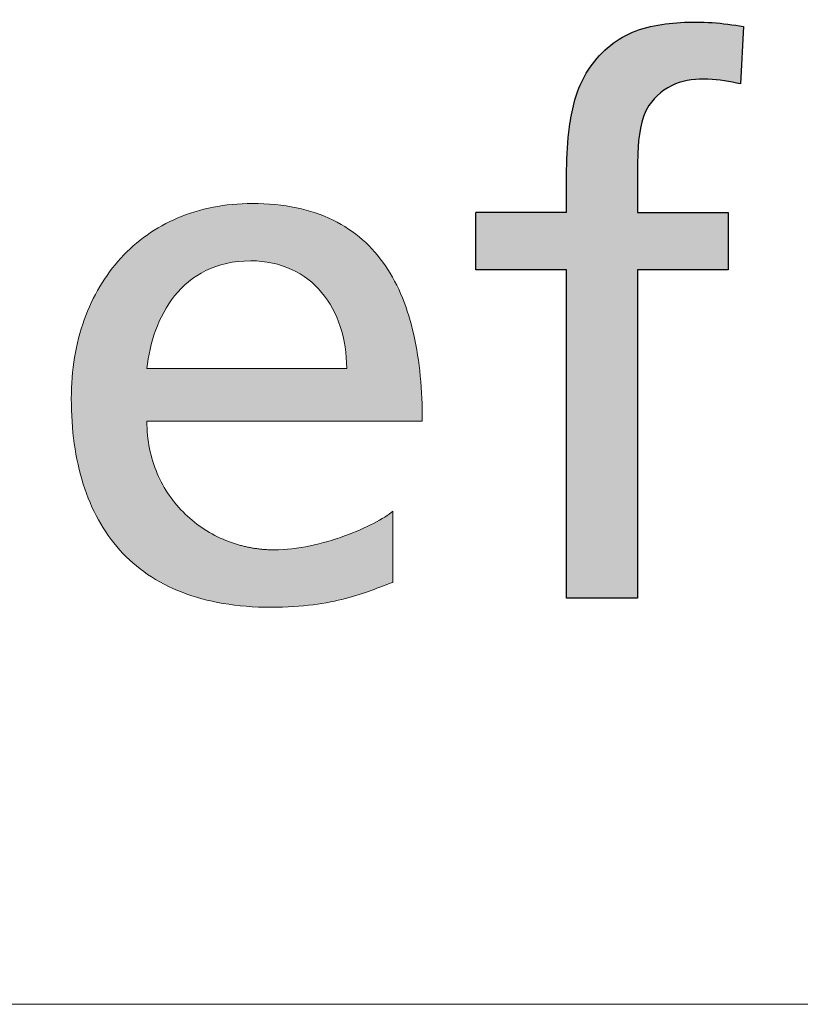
# Model space of a CAD drawing. Header units: millimetres. Extents: x 0 to 1005, y 0 to 424.
# Tile 6 of 14: x 428.99 to 433.01, y 7.55 to 12.63. Entities that reach past the tile are written whole.
import ezdxf

# ---------------------------------------------------------------- set-up
doc = ezdxf.new("R2010")
doc.units = ezdxf.units.MM
doc.header["$LTSCALE"] = 0.25
doc.layers.add('FORMAT', color=7, linetype='Continuous')

# ---------------------------------------------------------------- blocks, each defined once
blk = doc.blocks.new('LOGO_sombreado')
at = {"linetype": 'Continuous'}
h = blk.add_hatch(color=7, dxfattribs=at)
edge = h.paths.add_edge_path(flags=0)
edge.add_spline(control_points=[(28.6121432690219, 3.94319634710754), (28.61294525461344, 4.042661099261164), (28.60772485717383, 4.216658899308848), (28.63066493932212, 4.468455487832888), (28.84041360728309, 4.634990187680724), (29.02176667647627, 4.606110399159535), (29.12421816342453, 4.583864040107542)], knot_values=[0, 0, 0, 0, 0.2854310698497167, 0.5205446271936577, 0.6849993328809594, 1, 1, 1, 1], weights=[1, 1, 1, 1, 1, 1, 1], degree=3, periodic=0)
edge.add_line((29.12421816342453, 4.583864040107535), (29.1397484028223, 4.869451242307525))
edge.add_spline(control_points=[(29.1397484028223, 4.869451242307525), (29.03610841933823, 4.887747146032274), (28.83366845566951, 4.903477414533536), (28.52501042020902, 4.847695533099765), (28.32414999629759, 4.627031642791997), (28.25289410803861, 4.30933728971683), (28.25867048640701, 4.085311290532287), (28.25863310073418, 3.943196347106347)], knot_values=[0, 0, 0, 0, 0.1997988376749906, 0.3894495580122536, 0.5735241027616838, 0.7289501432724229, 1, 1, 1, 1], weights=[1, 1, 1, 1, 1, 1, 1, 1], degree=3, periodic=0)
edge.add_line((28.25863310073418, 3.943196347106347), (27.80656539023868, 3.943196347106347))
edge.add_line((27.80656539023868, 3.943196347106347), (27.80656539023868, 3.657126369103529))
edge.add_line((27.80656539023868, 3.657126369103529), (28.25863266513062, 3.657126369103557))
edge.add_line((28.25863266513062, 3.657126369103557), (28.25863266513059, 2.022644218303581))
edge.add_line((28.25863266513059, 2.022644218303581), (28.61214285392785, 2.022644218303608))
edge.add_line((28.61214285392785, 2.022644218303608), (28.61214285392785, 3.657126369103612))
edge.add_line((28.61214285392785, 3.657126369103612), (29.06421012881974, 3.657126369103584))
edge.add_line((29.06421012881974, 3.657126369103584), (29.06421012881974, 3.94319634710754))
edge.add_line((29.06421012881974, 3.94319634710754), (28.6121432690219, 3.94319634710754))
h = blk.add_hatch(color=7, dxfattribs=at)
edge = h.paths.add_edge_path(flags=0)
edge.add_spline(control_points=[(26.98177028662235, 2.2833340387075), (26.92218734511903, 2.270885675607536), (26.86145625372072, 2.263392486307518), (26.80314232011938, 2.263392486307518)], knot_values=[22.00002, 22.00002, 22.00002, 22.00002, 23.00002, 23.00002, 23.00002, 23.00002], weights=[1, 1, 1, 1], degree=3, periodic=0)
edge.add_arc((26.80257893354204, 2.905627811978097), 0.6422355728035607, 248.05593378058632, 270.05026142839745, ccw=False)
edge.add_arc((26.79862662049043, 2.895163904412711), 0.6310528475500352, 226.0378833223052, 248.03374273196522, ccw=False)
edge.add_arc((26.78935798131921, 2.884769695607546), 0.6171372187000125, 203.0267579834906, 225.9873849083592, ccw=False)
edge.add_spline(control_points=[(26.22139285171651, 2.643369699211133), (26.18821735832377, 2.721202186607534), (26.16960524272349, 2.808945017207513), (26.16960524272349, 2.904060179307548)], knot_values=[0, 0, 0, 0, 1, 1, 1, 1], weights=[1, 1, 1, 1], degree=3, periodic=0)
edge.add_line((26.16960524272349, 2.904060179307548), (27.54067761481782, 2.904060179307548))
edge.add_spline(control_points=[(27.54067761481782, 2.904060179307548), (27.54067761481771, 3.05839570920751), (27.52774582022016, 3.203425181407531), (27.4983773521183, 3.333951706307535)], knot_values=[2, 2, 2, 2, 3, 3, 3, 3], weights=[1, 1, 1, 1], degree=3, periodic=0)
edge.add_spline(control_points=[(27.4983773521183, 3.333951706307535), (27.46900888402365, 3.464478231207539), (27.42314331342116, 3.58074352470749), (27.35733619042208, 3.677550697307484)], knot_values=[3, 3, 3, 3, 4, 4, 4, 4], weights=[1, 1, 1, 1], degree=3, periodic=0)
edge.add_spline(control_points=[(27.35733619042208, 3.677550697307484), (27.29146863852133, 3.774478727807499), (27.20559910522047, 3.852069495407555), (27.09616228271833, 3.905488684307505)], knot_values=[4, 4, 4, 4, 5, 5, 5, 5], weights=[1, 1, 1, 1], degree=3, periodic=0)
edge.add_spline(control_points=[(27.09616228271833, 3.905488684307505), (26.9867254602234, 3.958907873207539), (26.85366091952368, 3.988034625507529), (26.69358463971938, 3.988034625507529), (26.55792165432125, 3.988034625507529), (26.43380059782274, 3.962896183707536), (26.32394077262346, 3.916245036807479)], knot_values=[5, 5, 5, 5, 6, 6, 6, 7, 7, 7, 7], weights=[1, 1, 1, 1, 1, 1, 1], degree=3, periodic=0)
edge.add_spline(control_points=[(26.32394077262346, 3.916245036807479), (26.21408094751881, 3.8697147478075), (26.11854278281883, 3.801671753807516), (26.03992472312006, 3.715741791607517)], knot_values=[7, 7, 7, 7, 8, 8, 8, 8], weights=[1, 1, 1, 1], degree=3, periodic=0)
edge.add_spline(control_points=[(26.03992472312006, 3.715741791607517), (25.96136709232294, 3.629932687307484), (25.89972956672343, 3.526357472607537), (25.81573333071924, 3.290926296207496), (25.79337462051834, 3.159191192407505), (25.79337462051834, 3.016941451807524), (25.79337462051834, 2.860430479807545), (25.81289317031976, 2.71733473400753), (25.85283670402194, 2.590554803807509)], knot_values=[8, 8, 8, 8, 9, 9, 10, 10, 10, 11, 11, 11, 11], weights=[1, 1, 1, 1, 1, 1, 1, 1, 1], degree=3, periodic=0)
edge.add_spline(control_points=[(25.85283670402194, 2.590554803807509), (25.89278023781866, 2.463774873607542), (25.95314875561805, 2.353310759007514), (26.03478826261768, 2.262425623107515)], knot_values=[11, 11, 11, 11, 12, 12, 12, 12], weights=[1, 1, 1, 1], degree=3, periodic=0)
edge.add_spline(control_points=[(26.03478826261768, 2.262425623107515), (26.11642776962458, 2.171540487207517), (26.2193986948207, 2.10035518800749), (26.34460747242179, 2.051770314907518)], knot_values=[12, 12, 12, 12, 13, 13, 13, 13], weights=[1, 1, 1, 1], degree=3, periodic=0)
edge.add_spline(control_points=[(26.34460747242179, 2.051770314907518), (26.46981625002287, 2.003185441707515), (26.61714202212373, 1.977321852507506), (26.78767250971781, 1.977321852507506), (26.86683442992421, 1.977321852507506), (26.93590471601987, 1.982035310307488), (26.99699838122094, 1.989770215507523)], knot_values=[13, 13, 13, 13, 14, 14, 14, 15, 15, 15, 15], weights=[1, 1, 1, 1, 1, 1, 1], degree=3, periodic=0)
edge.add_spline(control_points=[(26.99699838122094, 1.989770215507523), (27.05809204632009, 1.997625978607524), (27.11132994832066, 2.00850318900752), (27.1588271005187, 2.020951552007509)], knot_values=[15, 15, 15, 15, 16, 16, 16, 16], weights=[1, 1, 1, 1], degree=3, periodic=0)
edge.add_spline(control_points=[(27.1588271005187, 2.020951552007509), (27.20632425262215, 2.033399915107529), (27.24826194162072, 2.04729857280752), (27.2866947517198, 2.061318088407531)], knot_values=[16, 16, 16, 16, 17, 17, 17, 17], weights=[1, 1, 1, 1], degree=3, periodic=0)
edge.add_spline(control_points=[(27.2866947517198, 2.061318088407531), (27.32512756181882, 2.075095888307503), (27.36017635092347, 2.088994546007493), (27.39407699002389, 2.101201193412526)], knot_values=[17, 17, 17, 17, 18, 18, 18, 18], weights=[1, 1, 1, 1], degree=3, periodic=0)
edge.add_line((27.39407699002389, 2.101201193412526), (27.39407699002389, 2.455314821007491))
edge.add_spline(control_points=[(27.39407699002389, 2.455314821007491), (27.372503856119, 2.437427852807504), (27.33932836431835, 2.41664029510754), (27.2981158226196, 2.395248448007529)], knot_values=[19.00002, 19.00002, 19.00002, 19.00002, 20.00002, 20.00002, 20.00002, 20.00002], weights=[1, 1, 1, 1], degree=3, periodic=0)
edge.add_spline(control_points=[(27.2981158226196, 2.395248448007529), (27.2569032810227, 2.373856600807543), (27.20759326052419, 2.352102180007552), (27.1536906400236, 2.332644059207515)], knot_values=[20.00002, 20.00002, 20.00002, 20.00002, 21.00002, 21.00002, 21.00002, 21.00002], weights=[1, 1, 1, 1], degree=3, periodic=0)
edge.add_spline(control_points=[(27.1536906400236, 2.332644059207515), (27.0998484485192, 2.313185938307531), (27.04135322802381, 2.295782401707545), (26.98177028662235, 2.2833340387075)], knot_values=[21.00002, 21.00002, 21.00002, 21.00002, 22.00002, 22.00002, 22.00002, 22.00002], weights=[1, 1, 1, 1], degree=3, periodic=0)
edge = h.paths.add_edge_path(flags=0)
edge.add_line((27.16444699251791, 3.166926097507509), (26.91578187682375, 3.166926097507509))
edge.add_line((26.91578187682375, 3.166926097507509), (26.16960524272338, 3.166926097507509))
edge.add_spline(control_points=[(26.16960524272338, 3.166926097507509), (26.17625242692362, 3.229167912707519), (26.19021151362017, 3.293826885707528), (26.2128119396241, 3.355706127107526)], knot_values=[0, 0, 0, 0, 1, 1, 1, 1], weights=[1, 1, 1, 1], degree=3, periodic=0)
edge.add_spline(control_points=[(26.2128119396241, 3.355706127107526), (26.23535193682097, 3.417585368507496), (26.26665413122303, 3.476684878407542), (26.30786667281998, 3.528049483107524)], knot_values=[1, 1, 1, 1, 2, 2, 2, 2], weights=[1, 1, 1, 1], degree=3, periodic=0)
edge.add_spline(control_points=[(26.30786667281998, 3.528049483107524), (26.34913964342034, 3.579414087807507), (26.40044381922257, 3.623043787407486), (26.46304820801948, 3.653741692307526)], knot_values=[2, 2, 2, 2, 3, 3, 3, 3], weights=[1, 1, 1, 1], degree=3, periodic=0)
edge.add_spline(control_points=[(26.46304820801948, 3.653741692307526), (26.52565259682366, 3.684560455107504), (26.59967805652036, 3.702447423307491), (26.6863935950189, 3.702447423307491), (26.76259449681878, 3.702447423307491), (26.8305770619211, 3.687340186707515), (26.88967657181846, 3.660147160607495)], knot_values=[3, 3, 3, 3, 4, 4, 4, 5, 5, 5, 5], weights=[1, 1, 1, 1, 1, 1, 1], degree=3, periodic=0)
edge.add_spline(control_points=[(26.88967657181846, 3.660147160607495), (26.94877608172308, 3.632954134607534), (26.9990529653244, 3.593554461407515), (27.03972164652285, 3.545090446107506)], knot_values=[5, 5, 5, 5, 6, 6, 6, 6], weights=[1, 1, 1, 1], degree=3, periodic=0)
edge.add_spline(control_points=[(27.03972164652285, 3.545090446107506), (27.08039032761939, 3.496505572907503), (27.11157166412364, 3.438735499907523), (27.13260093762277, 3.374801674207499)], knot_values=[6, 6, 6, 6, 7, 7, 7, 7], weights=[1, 1, 1, 1], degree=3, periodic=0)
edge.add_spline(control_points=[(27.13260093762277, 3.374801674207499), (27.15363021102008, 3.31074699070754), (27.16444699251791, 3.24052855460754), (27.16444699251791, 3.166926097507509)], knot_values=[7, 7, 7, 7, 8, 8, 8, 8], weights=[1, 1, 1, 1], degree=3, periodic=0)
h = blk.add_hatch(color=7, dxfattribs=at)
edge = h.paths.add_edge_path(flags=0)
edge.add_spline(control_points=[(26.98177028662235, 2.2833340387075), (26.92218734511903, 2.270885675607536), (26.86145625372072, 2.263392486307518), (26.80314232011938, 2.263392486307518)], knot_values=[22.00002, 22.00002, 22.00002, 22.00002, 23.00002, 23.00002, 23.00002, 23.00002], weights=[1, 1, 1, 1], degree=3, periodic=0)
edge.add_arc((26.80257893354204, 2.905627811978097), 0.6422355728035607, 248.05593378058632, 270.05026142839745, ccw=False)
edge.add_arc((26.79862662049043, 2.895163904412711), 0.6310528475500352, 226.0378833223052, 248.03374273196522, ccw=False)
edge.add_arc((26.78935798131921, 2.884769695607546), 0.6171372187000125, 203.0267579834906, 225.9873849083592, ccw=False)
edge.add_spline(control_points=[(26.22139285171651, 2.643369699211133), (26.18821735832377, 2.721202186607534), (26.16960524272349, 2.808945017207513), (26.16960524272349, 2.904060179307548)], knot_values=[0, 0, 0, 0, 1, 1, 1, 1], weights=[1, 1, 1, 1], degree=3, periodic=0)
edge.add_line((26.16960524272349, 2.904060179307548), (27.54067761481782, 2.904060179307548))
edge.add_spline(control_points=[(27.54067761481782, 2.904060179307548), (27.54067761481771, 3.05839570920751), (27.52774582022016, 3.203425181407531), (27.4983773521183, 3.333951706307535)], knot_values=[2, 2, 2, 2, 3, 3, 3, 3], weights=[1, 1, 1, 1], degree=3, periodic=0)
edge.add_spline(control_points=[(27.4983773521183, 3.333951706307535), (27.46900888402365, 3.464478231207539), (27.42314331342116, 3.58074352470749), (27.35733619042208, 3.677550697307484)], knot_values=[3, 3, 3, 3, 4, 4, 4, 4], weights=[1, 1, 1, 1], degree=3, periodic=0)
edge.add_spline(control_points=[(27.35733619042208, 3.677550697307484), (27.29146863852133, 3.774478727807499), (27.20559910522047, 3.852069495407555), (27.09616228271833, 3.905488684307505)], knot_values=[4, 4, 4, 4, 5, 5, 5, 5], weights=[1, 1, 1, 1], degree=3, periodic=0)
edge.add_spline(control_points=[(27.09616228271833, 3.905488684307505), (26.9867254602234, 3.958907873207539), (26.85366091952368, 3.988034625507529), (26.69358463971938, 3.988034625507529), (26.55792165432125, 3.988034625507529), (26.43380059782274, 3.962896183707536), (26.32394077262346, 3.916245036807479)], knot_values=[5, 5, 5, 5, 6, 6, 6, 7, 7, 7, 7], weights=[1, 1, 1, 1, 1, 1, 1], degree=3, periodic=0)
edge.add_spline(control_points=[(26.32394077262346, 3.916245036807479), (26.21408094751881, 3.8697147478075), (26.11854278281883, 3.801671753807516), (26.03992472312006, 3.715741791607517)], knot_values=[7, 7, 7, 7, 8, 8, 8, 8], weights=[1, 1, 1, 1], degree=3, periodic=0)
edge.add_spline(control_points=[(26.03992472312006, 3.715741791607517), (25.96136709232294, 3.629932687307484), (25.89972956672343, 3.526357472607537), (25.81573333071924, 3.290926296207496), (25.79337462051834, 3.159191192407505), (25.79337462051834, 3.016941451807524), (25.79337462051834, 2.860430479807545), (25.81289317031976, 2.71733473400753), (25.85283670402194, 2.590554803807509)], knot_values=[8, 8, 8, 8, 9, 9, 10, 10, 10, 11, 11, 11, 11], weights=[1, 1, 1, 1, 1, 1, 1, 1, 1], degree=3, periodic=0)
edge.add_spline(control_points=[(25.85283670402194, 2.590554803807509), (25.89278023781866, 2.463774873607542), (25.95314875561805, 2.353310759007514), (26.03478826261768, 2.262425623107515)], knot_values=[11, 11, 11, 11, 12, 12, 12, 12], weights=[1, 1, 1, 1], degree=3, periodic=0)
edge.add_spline(control_points=[(26.03478826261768, 2.262425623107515), (26.11642776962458, 2.171540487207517), (26.2193986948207, 2.10035518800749), (26.34460747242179, 2.051770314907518)], knot_values=[12, 12, 12, 12, 13, 13, 13, 13], weights=[1, 1, 1, 1], degree=3, periodic=0)
edge.add_spline(control_points=[(26.34460747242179, 2.051770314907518), (26.46981625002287, 2.003185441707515), (26.61714202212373, 1.977321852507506), (26.78767250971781, 1.977321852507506), (26.86683442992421, 1.977321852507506), (26.93590471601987, 1.982035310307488), (26.99699838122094, 1.989770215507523)], knot_values=[13, 13, 13, 13, 14, 14, 14, 15, 15, 15, 15], weights=[1, 1, 1, 1, 1, 1, 1], degree=3, periodic=0)
edge.add_spline(control_points=[(26.99699838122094, 1.989770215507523), (27.05809204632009, 1.997625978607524), (27.11132994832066, 2.00850318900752), (27.1588271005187, 2.020951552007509)], knot_values=[15, 15, 15, 15, 16, 16, 16, 16], weights=[1, 1, 1, 1], degree=3, periodic=0)
edge.add_spline(control_points=[(27.1588271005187, 2.020951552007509), (27.20632425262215, 2.033399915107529), (27.24826194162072, 2.04729857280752), (27.2866947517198, 2.061318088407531)], knot_values=[16, 16, 16, 16, 17, 17, 17, 17], weights=[1, 1, 1, 1], degree=3, periodic=0)
edge.add_spline(control_points=[(27.2866947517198, 2.061318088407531), (27.32512756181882, 2.075095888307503), (27.36017635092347, 2.088994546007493), (27.39407699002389, 2.101201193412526)], knot_values=[17, 17, 17, 17, 18, 18, 18, 18], weights=[1, 1, 1, 1], degree=3, periodic=0)
edge.add_line((27.39407699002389, 2.101201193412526), (27.39407699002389, 2.455314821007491))
edge.add_spline(control_points=[(27.39407699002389, 2.455314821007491), (27.372503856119, 2.437427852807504), (27.33932836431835, 2.41664029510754), (27.2981158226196, 2.395248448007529)], knot_values=[19.00002, 19.00002, 19.00002, 19.00002, 20.00002, 20.00002, 20.00002, 20.00002], weights=[1, 1, 1, 1], degree=3, periodic=0)
edge.add_spline(control_points=[(27.2981158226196, 2.395248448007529), (27.2569032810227, 2.373856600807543), (27.20759326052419, 2.352102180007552), (27.1536906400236, 2.332644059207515)], knot_values=[20.00002, 20.00002, 20.00002, 20.00002, 21.00002, 21.00002, 21.00002, 21.00002], weights=[1, 1, 1, 1], degree=3, periodic=0)
edge.add_spline(control_points=[(27.1536906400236, 2.332644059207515), (27.0998484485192, 2.313185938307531), (27.04135322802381, 2.295782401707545), (26.98177028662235, 2.2833340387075)], knot_values=[21.00002, 21.00002, 21.00002, 21.00002, 22.00002, 22.00002, 22.00002, 22.00002], weights=[1, 1, 1, 1], degree=3, periodic=0)
edge = h.paths.add_edge_path(flags=0)
edge.add_line((27.16444699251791, 3.166926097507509), (26.91578187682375, 3.166926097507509))
edge.add_line((26.91578187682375, 3.166926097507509), (26.16960524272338, 3.166926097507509))
edge.add_spline(control_points=[(26.16960524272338, 3.166926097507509), (26.17625242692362, 3.229167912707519), (26.19021151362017, 3.293826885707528), (26.2128119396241, 3.355706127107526)], knot_values=[0, 0, 0, 0, 1, 1, 1, 1], weights=[1, 1, 1, 1], degree=3, periodic=0)
edge.add_spline(control_points=[(26.2128119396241, 3.355706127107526), (26.23535193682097, 3.417585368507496), (26.26665413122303, 3.476684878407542), (26.30786667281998, 3.528049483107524)], knot_values=[1, 1, 1, 1, 2, 2, 2, 2], weights=[1, 1, 1, 1], degree=3, periodic=0)
edge.add_spline(control_points=[(26.30786667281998, 3.528049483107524), (26.34913964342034, 3.579414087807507), (26.40044381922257, 3.623043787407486), (26.46304820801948, 3.653741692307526)], knot_values=[2, 2, 2, 2, 3, 3, 3, 3], weights=[1, 1, 1, 1], degree=3, periodic=0)
edge.add_spline(control_points=[(26.46304820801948, 3.653741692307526), (26.52565259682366, 3.684560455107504), (26.59967805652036, 3.702447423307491), (26.6863935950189, 3.702447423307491), (26.76259449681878, 3.702447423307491), (26.8305770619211, 3.687340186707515), (26.88967657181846, 3.660147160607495)], knot_values=[3, 3, 3, 3, 4, 4, 4, 5, 5, 5, 5], weights=[1, 1, 1, 1, 1, 1, 1], degree=3, periodic=0)
edge.add_spline(control_points=[(26.88967657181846, 3.660147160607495), (26.94877608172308, 3.632954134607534), (26.9990529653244, 3.593554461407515), (27.03972164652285, 3.545090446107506)], knot_values=[5, 5, 5, 5, 6, 6, 6, 6], weights=[1, 1, 1, 1], degree=3, periodic=0)
edge.add_spline(control_points=[(27.03972164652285, 3.545090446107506), (27.08039032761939, 3.496505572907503), (27.11157166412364, 3.438735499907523), (27.13260093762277, 3.374801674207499)], knot_values=[6, 6, 6, 6, 7, 7, 7, 7], weights=[1, 1, 1, 1], degree=3, periodic=0)
edge.add_spline(control_points=[(27.13260093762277, 3.374801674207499), (27.15363021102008, 3.31074699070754), (27.16444699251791, 3.24052855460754), (27.16444699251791, 3.166926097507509)], knot_values=[7, 7, 7, 7, 8, 8, 8, 8], weights=[1, 1, 1, 1], degree=3, periodic=0)
at = {"color": 7, "linetype": 'Continuous', "lineweight": 18}
for p, q in [((27.16444699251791, 3.166926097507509), (26.91578187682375, 3.166926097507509)), ((0, 1.387778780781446e-14), (72.50000000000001, 1.387778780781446e-14))]:
    blk.add_line(p, q, dxfattribs=at)
for centre, radius, start, end in [((26.78935798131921, 2.884769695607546), 0.6171372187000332, 203.0267579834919, 225.9873849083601), ((26.79862662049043, 2.895163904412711), 0.6310528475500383, 226.0378833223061, 248.0337427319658)]:
    blk.add_arc(centre, radius, start, end, dxfattribs=at)
at = {"color": 8, "linetype": 'Continuous', "lineweight": 0}
for points, knots in [([(27.09616228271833, 3.905488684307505), (26.9867254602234, 3.958907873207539), (26.85366091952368, 3.988034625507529), (26.69358463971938, 3.988034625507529), (26.55792165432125, 3.988034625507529), (26.43380059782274, 3.962896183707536), (26.32394077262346, 3.916245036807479)], [5, 5, 5, 5, 6, 6, 6, 7, 7, 7, 7]), ([(26.03992472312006, 3.715741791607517), (25.96136709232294, 3.629932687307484), (25.89972956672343, 3.526357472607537), (25.81573333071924, 3.290926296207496), (25.79337462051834, 3.159191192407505), (25.79337462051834, 3.016941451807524), (25.79337462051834, 2.860430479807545), (25.81289317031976, 2.71733473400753), (25.85283670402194, 2.590554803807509)], [8, 8, 8, 8, 9, 9, 10, 10, 10, 11, 11, 11, 11]), ([(26.46304820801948, 3.653741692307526), (26.52565259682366, 3.684560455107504), (26.59967805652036, 3.702447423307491), (26.6863935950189, 3.702447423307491), (26.76259449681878, 3.702447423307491), (26.8305770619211, 3.687340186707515), (26.88967657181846, 3.660147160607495)], [3, 3, 3, 3, 4, 4, 4, 5, 5, 5, 5]), ([(26.34460747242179, 2.051770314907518), (26.46981625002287, 2.003185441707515), (26.61714202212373, 1.977321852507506), (26.78767250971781, 1.977321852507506), (26.86683442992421, 1.977321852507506), (26.93590471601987, 1.982035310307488), (26.99699838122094, 1.989770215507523)], [13, 13, 13, 13, 14, 14, 14, 15, 15, 15, 15])]:
    blk.add_open_spline(points, degree=3, knots=knots, dxfattribs=at)
for points in [[(26.32394077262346, 3.916245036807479), (26.21408094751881, 3.8697147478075), (26.11854278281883, 3.801671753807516), (26.03992472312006, 3.715741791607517)], [(27.35733619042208, 3.677550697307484), (27.29146863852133, 3.774478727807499), (27.20559910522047, 3.852069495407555), (27.09616228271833, 3.905488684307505)], [(26.30786667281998, 3.528049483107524), (26.34913964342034, 3.579414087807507), (26.40044381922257, 3.623043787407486), (26.46304820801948, 3.653741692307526)], [(26.88967657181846, 3.660147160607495), (26.94877608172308, 3.632954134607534), (26.9990529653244, 3.593554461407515), (27.03972164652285, 3.545090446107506)], [(27.4983773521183, 3.333951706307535), (27.46900888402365, 3.464478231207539), (27.42314331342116, 3.58074352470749), (27.35733619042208, 3.677550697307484)], [(27.03972164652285, 3.545090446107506), (27.08039032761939, 3.496505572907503), (27.11157166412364, 3.438735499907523), (27.13260093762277, 3.374801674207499)], [(26.2128119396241, 3.355706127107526), (26.23535193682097, 3.417585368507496), (26.26665413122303, 3.476684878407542), (26.30786667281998, 3.528049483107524)], [(26.16960524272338, 3.166926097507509), (26.17625242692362, 3.229167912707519), (26.19021151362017, 3.293826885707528), (26.2128119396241, 3.355706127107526)], [(27.13260093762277, 3.374801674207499), (27.15363021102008, 3.31074699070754), (27.16444699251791, 3.24052855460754), (27.16444699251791, 3.166926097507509)], [(27.54067761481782, 2.904060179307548), (27.54067761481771, 3.05839570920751), (27.52774582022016, 3.203425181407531), (27.4983773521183, 3.333951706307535)], [(26.91578187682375, 3.166926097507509), (26.66705633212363, 3.166926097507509), (26.41833078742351, 3.166926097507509), (26.16960524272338, 3.166926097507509)], [(26.22139285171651, 2.643369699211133), (26.18821735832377, 2.721202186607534), (26.16960524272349, 2.808945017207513), (26.16960524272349, 2.904060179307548)], [(26.16960524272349, 2.904060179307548), (26.62662936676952, 2.904060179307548), (27.08365349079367, 2.904060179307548), (27.54067761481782, 2.904060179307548)], [(25.85283670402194, 2.590554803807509), (25.89278023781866, 2.463774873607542), (25.95314875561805, 2.353310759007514), (26.03478826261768, 2.262425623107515)], [(27.39407699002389, 2.455314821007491), (27.372503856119, 2.437427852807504), (27.33932836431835, 2.41664029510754), (27.2981158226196, 2.395248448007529)], [(27.39407699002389, 2.101201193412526), (27.39407699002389, 2.219239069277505), (27.39407699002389, 2.337276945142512), (27.39407699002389, 2.455314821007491)], [(27.2981158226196, 2.395248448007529), (27.2569032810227, 2.373856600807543), (27.20759326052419, 2.352102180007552), (27.1536906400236, 2.332644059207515)], [(27.1536906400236, 2.332644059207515), (27.0998484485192, 2.313185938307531), (27.04135322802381, 2.295782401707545), (26.98177028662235, 2.2833340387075)], [(26.03478826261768, 2.262425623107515), (26.11642776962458, 2.171540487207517), (26.2193986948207, 2.10035518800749), (26.34460747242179, 2.051770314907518)], [(26.98177028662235, 2.2833340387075), (26.92218734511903, 2.270885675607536), (26.86145625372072, 2.263392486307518), (26.80314232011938, 2.263392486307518)], [(27.1588271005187, 2.020951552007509), (27.20632425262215, 2.033399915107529), (27.24826194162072, 2.04729857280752), (27.2866947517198, 2.061318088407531)], [(27.2866947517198, 2.061318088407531), (27.32512756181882, 2.075095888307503), (27.36017635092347, 2.088994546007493), (27.39407699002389, 2.101201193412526)], [(26.99699838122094, 1.989770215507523), (27.05809204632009, 1.997625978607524), (27.11132994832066, 2.00850318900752), (27.1588271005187, 2.020951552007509)]]:
    blk.add_open_spline(points, degree=3, dxfattribs=at)
blk.add_rational_spline([(26.80314232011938, 2.263392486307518), (26.72045465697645, 2.263319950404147), (26.639271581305, 2.279022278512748), (26.56257468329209, 2.309922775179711)], [1, 0.9877577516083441, 0.9877577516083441, 1], degree=3, dxfattribs=at)
at = {"layer": 'FORMAT', "color": 7}
for p, q in [((29.1397484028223, 4.869451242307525), (29.12421816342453, 4.583864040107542)), ((28.25863310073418, 3.943196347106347), (27.80656539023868, 3.943196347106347)), ((27.80656539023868, 3.657126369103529), (27.80656539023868, 3.943196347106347)), ((28.6121432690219, 3.94319634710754), (29.06421012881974, 3.94319634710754)), ((29.06421012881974, 3.94319634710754), (29.06421012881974, 3.657126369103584)), ((28.25863266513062, 3.657126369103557), (27.80656539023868, 3.657126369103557)), ((28.25863266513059, 2.022644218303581), (28.25863266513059, 3.657126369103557)), ((28.61214285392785, 3.657126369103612), (28.61214285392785, 2.022644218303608)), ((29.06421012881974, 3.657126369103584), (28.61214285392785, 3.657126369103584)), ((28.61214285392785, 2.022644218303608), (28.25863266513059, 2.022644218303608))]:
    blk.add_line(p, q, dxfattribs=at)
for points, knots in [([(28.25863310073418, 3.943196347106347), (28.258670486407, 4.085311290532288), (28.25289410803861, 4.309337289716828), (28.3241499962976, 4.627031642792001), (28.52501042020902, 4.847695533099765), (28.83366845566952, 4.903477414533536), (29.03610841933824, 4.887747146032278), (29.1397484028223, 4.869451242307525)], [0, 0, 0, 0, 0.2710498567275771, 0.4264758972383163, 0.6105504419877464, 0.8002011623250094, 1, 1, 1, 1]), ([(29.12421816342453, 4.583864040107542), (29.02176667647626, 4.606110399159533), (28.84041360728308, 4.634990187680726), (28.63066493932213, 4.46845548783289), (28.60772485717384, 4.216658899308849), (28.61294525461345, 4.042661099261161), (28.6121432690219, 3.94319634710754)], [0, 0, 0, 0, 0.3150006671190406, 0.4794553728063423, 0.7145689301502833, 1, 1, 1, 1])]:
    blk.add_open_spline(points, degree=3, knots=knots, dxfattribs=at)

msp = doc.modelspace()

# ---------------------------------------------------------------- block references
at = {"color": 7, "linetype": 'Continuous', "xscale": 1.034843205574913, "yscale": 1.034843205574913, "zscale": 1.034843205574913}
msp.add_blockref('LOGO_sombreado', (402.5639655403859, 7.552249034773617), dxfattribs=at)

doc.saveas('drawing.dxf')
